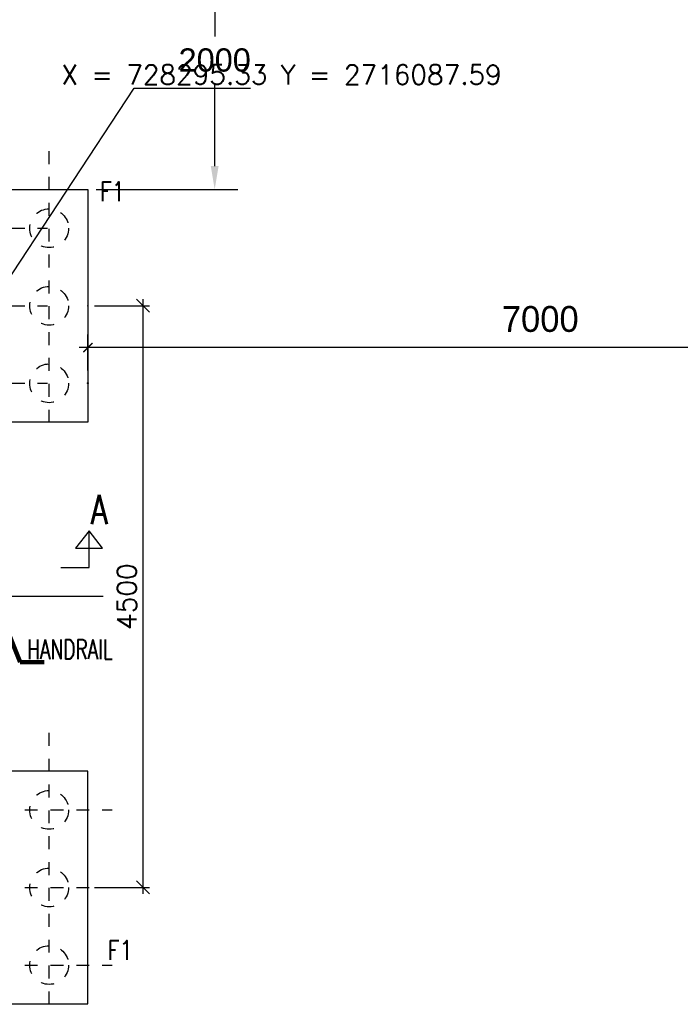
# Model space of a CAD drawing. Header units: inches. Extents: x 727810 to 1461440, y 2714588 to 5435005.
# Tile 50 of 233: x 728354.52 to 728359.63, y 2716078.49 to 2716086.1. Entities that reach past the tile are written whole.
import ezdxf

# ---------------------------------------------------------------- set-up
doc = ezdxf.new("R2010")
doc.units = ezdxf.units.IN
doc.header["$MEASUREMENT"] = 0
doc.linetypes.add('DIVIDEX2', pattern=[2.5, 1, -0.5, 0, -0.5, 0, -0.5])
doc.linetypes.add('HIDDEN', pattern=[0.375, 0.25, -0.125])
doc.layers.add('DETAILS', color=7, linetype='Continuous')
doc.layers.add('Inverter Room', color=7, linetype='Continuous')
doc.styles.add('RANJAN', font='romans.shx', dxfattribs={"width": 0.75})
doc.styles.add('Roman_Thin', font='txt')
doc.styles.add('ROMANS', font='ROMANS.shx', dxfattribs={"height": 10})
doc.styles.get("Standard").update_dxf_attribs({"font": 'arial.ttf'})
doc.dimstyles.new('Annotative', dxfattribs={"dimscale": 0, "dimtxt": 0.18, "dimasz": 0.18, "dimexe": 0.18, "dimexo": 0.0625, "dimgap": 0.09, "dimtad": 0, "dimtih": 1, "dimtoh": 1, "dimdec": 4, "dimzin": 0, "dimdsep": 46, "dimtxsty": 'Standard', "dimcen": 0.09, "dimadec": 0, "dimazin": 0, "dimtfac": 1, "dimtdec": 4, "dimtofl": 0, "dimtmove": 0, "dimatfit": 3, "dimfxl": 1, "dimtolj": 1, "dimtzin": 0, "dimarcsym": 0})
doc.dimstyles.new('DIM-', dxfattribs={"dimscale": 0, "dimtxt": 0.15, "dimasz": 0.15, "dimexe": 0, "dimexo": 0, "dimgap": 0.15, "dimtad": 1, "dimdec": 0, "dimlfac": 1000, "dimzin": 0, "dimdsep": 46, "dimtxsty": 'ROMANS', "dimblk": 'OBLIQUE', "dimcen": 0, "dimclrd": 6, "dimclre": 6, "dimclrt": 3, "dimadec": 0, "dimazin": 0, "dimtfac": 1, "dimtdec": 0, "dimtmove": 2, "dimatfit": 3, "dimfxl": 1, "dimtolj": 1, "dimtzin": 0, "dimarcsym": 2})
doc.dimstyles.new('HATCH ARROW', dxfattribs={"dimtxt": 0.85, "dimasz": 0.9, "dimexe": 0.1, "dimexo": 0.1, "dimgap": 0.12, "dimtad": 1, "dimlfac": 1000, "dimdsep": 46, "dimtxsty": 'Roman_Thin', "dimblk": 'INCLINED ARROWW', "dimcen": 0.09, "dimse1": 1, "dimse2": 1, "dimclrd": 256, "dimclre": 256, "dimclrt": 256, "dimazin": 2, "dimtfac": 1, "dimtofl": 0, "dimtmove": 1, "dimatfit": 3, "dimldrblk": 'ROUND ARROW LEADDER', "dimfxl": 1, "dimtolj": 1, "dimtzin": 0, "dimlwd": -1, "dimlwe": -1, "dimarcsym": 0})
doc.dimstyles.new('ROMANS$0', dxfattribs={"dimscale": 100, "dimtxt": 100, "dimasz": 1, "dimexe": 0.5, "dimexo": 0.5, "dimgap": 0.5, "dimtad": 1, "dimdec": 0, "dimrnd": 5, "dimdsep": 46, "dimtxsty": 'ROMANS', "dimblk": 'OBLIQUE', "dimcen": 1, "dimdle": 0.5, "dimclrd": 6, "dimclre": 6, "dimclrt": 3, "dimadec": 0, "dimazin": 0, "dimtfac": 1, "dimtdec": 0, "dimtix": 1, "dimtmove": 0, "dimatfit": 3, "dimldrblk": 'OBLIQUE', "dimfxl": 1, "dimtolj": 1, "dimtzin": 0, "dimarcsym": 0})

# ---------------------------------------------------------------- blocks, each defined once
blk = doc.blocks.new('*D210')
at = {"color": 0, "lineweight": -2, "transparency": 16777216}
for p, q in [((728355.1111, 2716086.7906), (728356.2095, 2716086.7906)), ((728356.0295, 2716086.6106), (728356.0295, 2716085.9726)), ((728356.0295, 2716084.9706), (728356.0295, 2716085.6087)), ((728355.1111, 2716084.7906), (728356.2095, 2716084.7906))]:
    blk.add_line(p, q, dxfattribs=at)
at = {"color": 0, "transparency": 16777216}
for points in [[(728355.9995, 2716086.6106), (728356.0595, 2716086.6106), (728356.0295, 2716086.7906)], [(728355.9995, 2716084.9706), (728356.0595, 2716084.9706), (728356.0295, 2716084.7906)]]:
    blk.add_solid(points, dxfattribs=at)
at = {"layer": 'Defpoints', "color": 0, "transparency": 16777216}
for p in [(728355.0486, 2716086.7906), (728355.0486, 2716084.7906), (728356.0295, 2716084.7906)]:
    blk.add_point(p, dxfattribs=at)
at = {"color": 0, "lineweight": 40, "transparency": 16777216, "insert": (728356.0295, 2716085.7906), "char_height": 0.18, "attachment_point": 5}
blk.add_mtext('2000', dxfattribs=at)
blk = doc.blocks.new('_Oblique')
at = {"color": 0, "linetype": 'ByBlock', "lineweight": -2}
blk.add_line((-0.5, -0.5), (0.5, 0.5), dxfattribs=at)
blk = doc.blocks.new('*D68')
at = {"layer": 'Inverter Room', "color": 6, "lineweight": -2, "ltscale": 0.5, "transparency": 16777216}
for p, q in [((2062961.7, -2319081.5), (2063387.6, -2319081.5)), ((2063337.6, -2319031.5), (2063337.6, -2323631.5)), ((2062961.7, -2323581.5), (2063387.6, -2323581.5))]:
    blk.add_line(p, q, dxfattribs=at)
at = {"layer": 'Inverter Room', "color": 0, "ltscale": 0.5, "transparency": 16777216}
for p in [(2062911.7, -2319081.5), (2062911.7, -2323581.5), (2063337.6, -2323581.5)]:
    blk.add_point(p, dxfattribs=at)
at = {"layer": 'Inverter Room', "color": 6, "lineweight": -2, "ltscale": 0.5, "transparency": 16777216, "xscale": 100, "yscale": 100, "zscale": 100}
for p, rotation in [((2063337.6, -2319081.5), 90), ((2063337.6, -2323581.5), 270)]:
    blk.add_blockref('_Oblique', p, dxfattribs=dict(at, rotation=rotation))
at = {"layer": 'Inverter Room', "color": 3, "ltscale": 0.5, "transparency": 16777216, "insert": (2063212.6, -2321331.5), "char_height": 150, "attachment_point": 5, "rotation": 90, "style": 'ROMANS'}
blk.add_mtext('\\A1;4500', dxfattribs=at)
blk = doc.blocks.new('_ArchTick')
at = {"layer": 'Inverter Room', "color": 0, "lineweight": 50, "const_width": 0.15}
blk.add_lwpolyline([(-0.5, -0.5), (0.5, 0.5)], dxfattribs=at)
blk = doc.blocks.new('INCLINED ARROWW')
for p, q in [((-1.286, 0), (0.685, 0)), ((0, 0.565), (0, -0.565))]:
    blk.add_line(p, q)
at = {"xscale": -0.7151151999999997, "yscale": 0.7151151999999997, "zscale": 0.7151151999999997, "rotation": 270}
blk.add_blockref('_ArchTick', (0, 0), dxfattribs=at)
blk = doc.blocks.new('*D147')
at = {"layer": 'Inverter Room', "transparency": 16777216}
for p, q in [((728355.0481, 2716083.3905), (728355.0481, 2716083.6669)), ((728362.0481, 2716083.3905), (728362.0481, 2716083.6669))]:
    blk.add_line(p, q, dxfattribs=at)
at = {"layer": 'Inverter Room', "color": 6, "transparency": 16777216}
blk.add_line((728361.9481, 2716083.5669), (728355.1481, 2716083.5669), dxfattribs=at)
at = {"layer": 'Inverter Room', "color": 0, "lineweight": 40, "transparency": 16777216}
for p in [(728355.0481, 2716083.5669), (728355.0481, 2716083.2905), (728362.0481, 2716083.2905)]:
    blk.add_point(p, dxfattribs=at)
at = {"layer": 'Inverter Room', "color": 6, "transparency": 16777216, "xscale": 0.1, "yscale": 0.1, "zscale": 0.1, "rotation": 180}
blk.add_blockref('INCLINED ARROWW', (728355.0481, 2716083.5669), dxfattribs=at)
at = {"layer": 'Inverter Room', "color": 6, "transparency": 16777216, "xscale": 0.1, "yscale": 0.1, "zscale": 0.1}
blk.add_blockref('INCLINED ARROWW', (728362.0481, 2716083.5669), dxfattribs=at)
at = {"layer": 'Inverter Room', "color": 3, "lineweight": 40, "transparency": 16777216, "insert": (728358.5481, 2716083.7869), "char_height": 0.2, "attachment_point": 5, "style": 'Roman_Thin'}
blk.add_mtext('\\A1;7000', dxfattribs=at)
blk = doc.blocks.new('ROUND ARROW LEADDER')
blk.add_hatch(color=256).paths.add_polyline_path([(0, 0, -0.062033), (-1, 0.167, 0.3), (-1, -0.167, -0.062033)])
at = {"color": 0, "linetype": 'ByBlock', "lineweight": -2}
blk.add_line((-1.1, 0), (-1, 0), dxfattribs=at)
for centre, radius, start, end in [((-0.747, 0), 0.303, 146.60151, 213.39849), ((0.169, 4.098), 4.101, 253.43832, 267.63704), ((0.169, -4.098), 4.101, 92.36296, 106.56168)]:
    blk.add_arc(centre, radius, start, end, dxfattribs=at)
blk = doc.blocks.new('dshshh')
at = {"layer": 'DETAILS', "linetype": 'DIVIDEX2', "ltscale": 0.5}
for p, q in [((2062611.7, -2319985.4), (2062611.7, -2317883.4)), ((2060522.3, -2318481.5), (2062598.3, -2318481.5)), ((2060522.3, -2319081.5), (2062598.3, -2319081.5)), ((2060522.3, -2319681.5), (2062598.3, -2319681.5)), ((2062611.7, -2324485.4), (2062611.7, -2322383.4)), ((2061022.3, -2322981.5), (2063098.3, -2322981.5)), ((2061022.3, -2323581.5), (2063098.3, -2323581.5)), ((2061022.3, -2324181.5), (2063098.3, -2324181.5))]:
    blk.add_line(p, q, dxfattribs=at)
at = {"layer": 'Inverter Room', "ltscale": 2}
blk.add_line((2063030.8, -2321331.5), (2052980.6, -2321331.5), dxfattribs=at)
at = {"layer": 'Inverter Room', "color": 4, "ltscale": 0.5}
for points in [[(2062911.7, -2319981.5), (2061411.7, -2319981.5), (2061411.7, -2318181.5), (2062911.7, -2318181.5)], [(2062911.7, -2322681.5), (2061411.7, -2322681.5), (2061411.7, -2324481.5), (2062911.7, -2324481.5)]]:
    blk.add_lwpolyline(points, close=True, dxfattribs=at)
at = {"layer": 'Inverter Room', "color": 4, "linetype": 'Continuous'}
blk.add_lwpolyline([(2062701.9, -2321107.4), (2062921.9, -2321107.4), (2062921.9, -2320822.1), (2062816.3, -2320955.9), (2063024.1, -2320955.9), (2062921.9, -2320822.1)], dxfattribs=at)
at = {"layer": 'Inverter Room', "color": 8, "linetype": 'HIDDEN', "ltscale": 2}
for centre in [(2062611.7, -2318481.5), (2062611.7, -2319081.5), (2062611.7, -2319681.5), (2062611.7, -2322981.5), (2062611.7, -2323581.5), (2062611.7, -2324181.5)]:
    blk.add_circle(centre, 150, dxfattribs=at)
at = {"layer": 'Inverter Room', "color": 3, "linetype": 'Continuous', "style": 'ROMANS', "width": 0.8}
for p in [(2063002.9, -2318271.9), (2063062.7, -2324141.8)]:
    blk.add_text('F1', height=150, dxfattribs=at).set_placement(p)
at = {"layer": 'Inverter Room', "color": 2, "linetype": 'Continuous', "ltscale": 0.6, "style": 'RANJAN', "width": 0.75}
blk.add_text('A', height=225, dxfattribs=at).set_placement((2062934.3, -2320770.1))
at = {"layer": 'Inverter Room', "color": 3, "style": 'ROMANS', "width": 0.7}
blk.add_text('HANDRAIL', height=150, dxfattribs=at).set_placement((2062440.9, -2321814.2))
at = {"layer": 'Inverter Room', "ltscale": 0.5}
dim = blk.add_linear_dim(base=(2063337.6, -2323581.5), p1=(2062911.7, -2319081.5), p2=(2062911.7, -2323581.5), angle=90, dimstyle='ROMANS$0', override={"dimtxt": 150, "dimfxl": 0.75, "dimarcsym": 1}, dxfattribs=at)
dim.commit()
dim.dimension.update_dxf_attribs({"geometry": '*D68', "text_midpoint": (2063212.6, -2321331.5)})
at = {"layer": 'Inverter Room'}
blk.add_leader([(2062226.6, -2321444.1), (2062386.7, -2321839.4), (2062572.9, -2321839.4)], dimstyle='DIM-', override={"dimscale": 50, "dimtxt": 2.5, "dimasz": 2.3, "dimexe": 1, "dimexo": 1, "dimgap": 0.5, "dimtad": 0, "dimdle": 1, "dimlwd": 65535, "dimlwe": 65535}, dxfattribs=at)
blk = doc.blocks.new('yp')
at = {"layer": 'DETAILS', "xscale": 0.001, "yscale": 0.001, "zscale": 0.001}
blk.add_blockref('dshshh', (726292.136367, 2718402.971969), dxfattribs=at)
at = {"layer": 'Inverter Room', "color": 6, "lineweight": 40}
dim = blk.add_linear_dim(base=(728355.048107, 2716083.566855), p1=(728362.048107, 2716083.290466), p2=(728355.048107, 2716083.290466), dimstyle='HATCH ARROW', override={"dimtxt": 0.2, "dimasz": 0.1, "dimse1": 0, "dimse2": 0, "dimclrd": 6, "dimclrt": 3}, dxfattribs=at)
dim.commit()
dim.dimension.update_dxf_attribs({"geometry": '*D147', "text_midpoint": (728358.548107, 2716083.786855)})

msp = doc.modelspace()

# ---------------------------------------------------------------- dimensions: what is measured, and where the dimension line sits
at = {"color": 6, "lineweight": 40}
dim = msp.add_linear_dim(base=(728356.02951, 2716084.79065), p1=(728355.04861, 2716086.79065), p2=(728355.04861, 2716084.79065), angle=90, text='2000', dimstyle='Annotative', override={"dimscale": 0, "dimpost": '', "dimtol": 0, "dimlim": 0, "dimtp": 0.1, "dimtm": 0.1, "dimtfac": 0.71, "dimtdec": 3, "dimtix": 0, "dimtofl": 0, "dimtmove": 0, "dimatfit": 3, "dimtolj": 0, "dimtzin": 8}, dxfattribs=at)
dim.commit()
dim.dimension.update_dxf_attribs({"geometry": '*D210', "text_midpoint": (728356.02951, 2716085.79065)})

# ---------------------------------------------------------------- next in the draw order: block references
at = {"color": 3, "lineweight": 40}
msp.add_blockref('yp', (0.0005, 0.00018), dxfattribs=at)

# ---------------------------------------------------------------- next in the draw order: texts
at = {"layer": 'DETAILS', "color": 3, "insert": (728354.84354, 2716085.75334, -0.148), "char_height": 0.15, "width": 4.7644082, "attachment_point": 1, "style": 'ROMANS'}
msp.add_mtext('X = 728295.33 Y = 2716087.59', dxfattribs=at)

# ---------------------------------------------------------------- next in the draw order: leaders
at = {"color": 3, "lineweight": 40}
msp.add_leader([(728354.29861, 2716083.89065), (728355.40723, 2716085.57321), (728356.30674, 2716085.57321)], dimstyle='DIM-', override={"dimscale": 1, "dimtad": 0}, dxfattribs=at)

doc.saveas('drawing.dxf')
